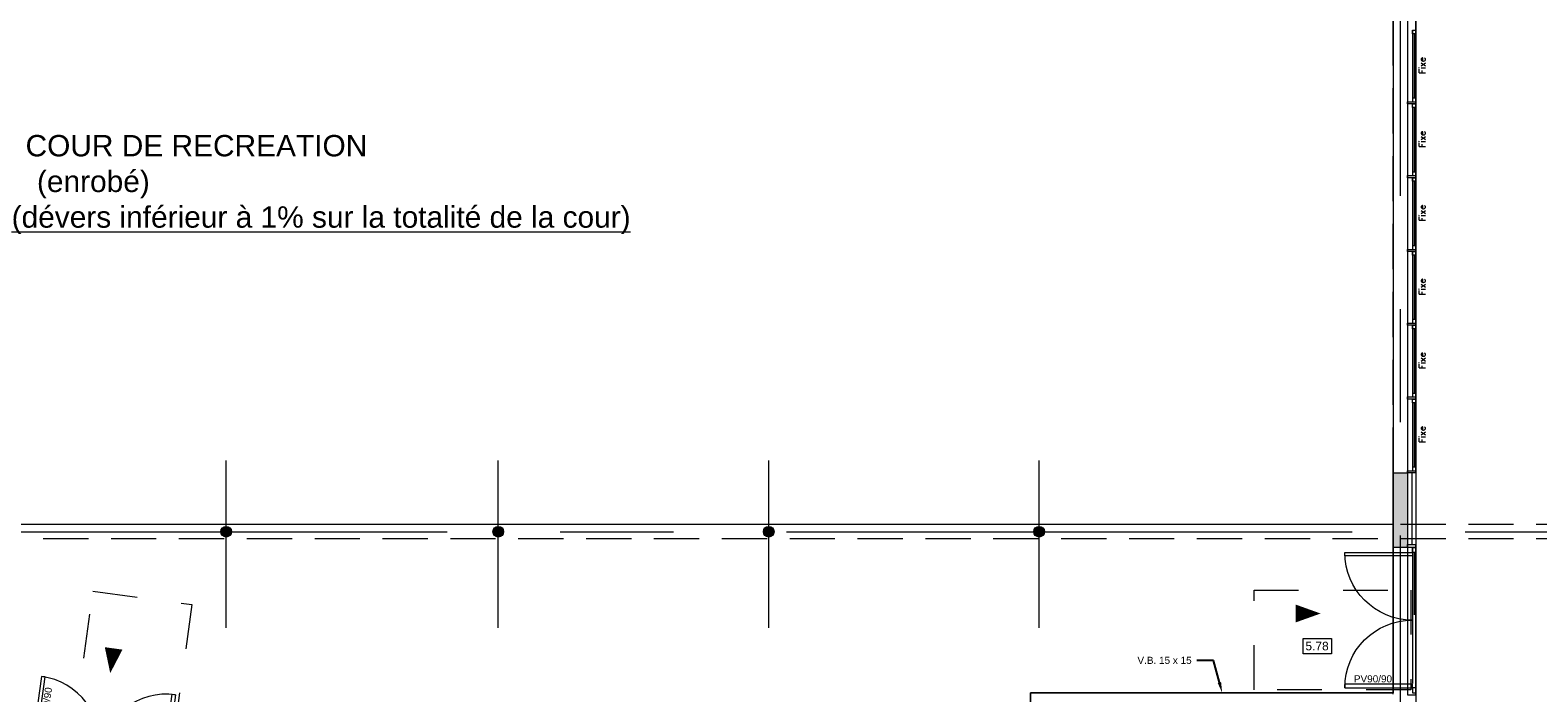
# Model space of a CAD drawing. Header units: metres. Extents: x -27451 to 793200, y -12566 to 75286.
# Tile 8 of 27: x 31488 to 52649, y 3984 to 13279. Entities that reach past the tile are written whole.
import ezdxf
from ezdxf import colors
from ezdxf.entities.mleader import LeaderData, LeaderLine
from ezdxf.math import Vec2, Vec3

# ---------------------------------------------------------------- set-up
doc = ezdxf.new("R2010")
doc.units = ezdxf.units.M
doc.header["$LTSCALE"] = 50
for name, pattern in [('AXES', [50.8, 31.75, -6.35, 6.35, -6.35]), ('CACHE', [9.525, 6.35, -3.175]), ('INTERROMPU', [19.05, 12.7, -6.35]), ('PLURIELLE', [0.5, 0.25, -0.25])]:
    doc.linetypes.add(name, pattern=pattern)
doc.layers.get('0').update_dxf_attribs({"lineweight": 0})
for name, color, linetype, lineweight in [('D-CLDOUB', 2, 'Continuous', 0), ('D-ISOLAT', 104, 'Continuous', 0), ('F-FAIENCE', 10, 'Continuous', 0), ('H-PAROIS', 9, 'Continuous', 0), ('O-MENUISEXT', 1, 'Continuous', 0), ('R-TEXTE1', 7, 'Continuous', 0), ('R-TEXTE2', 1, 'Continuous', 0), ('S-AXESTR', 1, 'AXES', 0), ('S-CHARPENTE', 8, 'Continuous', 0), ('S-ELTVUS', 195, 'Continuous', 0), ('S-MACON', 4, 'Continuous', 0), ('S-POUTRE', 8, 'INTERROMPU', 0)]:
    doc.layers.add(name, color=color, linetype=linetype, lineweight=lineweight)
doc.layers.add('R-ACCESSIBILITE PMR', color=7, linetype='Continuous', lineweight=0, true_color=0x8f23b3)
doc.layers.add('SU-SURHAB', color=21, linetype='Continuous', lineweight=0, plot=False)
doc.layers.add('SU-SURHOB', color=225, linetype='Continuous', lineweight=0, plot=False)
doc.styles.add('AAP Fort', font='swiss.ttf')
doc.styles.add('Cotation', font='Romans.shx')
doc.linetypes.add('ISOLATION', pattern='A,0.00254,-2.54,[134,ltypeshp.shx,S=2.54,R=0,X=-2.54,Y=0],-5.08,[134,ltypeshp.shx,S=2.54,R=180,X=2.54,Y=0],-2.54', length=10.16254)

# ---------------------------------------------------------------- blocks, each defined once
blk = doc.blocks.new('Pext_140')
for points in [[(-197, 0), (-192, 0), (-192, 95), (-197, 95)], [(-7, 0), (-12, 0), (-12, 95), (-7, 95)], [(-204, -5), (-197, -5), (-197, 0), (-204, 0)], [(0, -5), (-7, -5), (-7, 0), (0, 0)]]:
    blk.add_lwpolyline(points, close=True)
for centre, start, end in [((-197, 0), 0, 90), ((-7, 0), 90, 180)]:
    blk.add_arc(centre, 95, start, end)

msp = doc.modelspace()

# ---------------------------------------------------------------- hatches: boundary and pattern name
at = {"layer": 'H-PAROIS', "true_color": 0x002f5f}
h = msp.add_hatch(color=158, dxfattribs=at)
h.dxf.hatch_style = 1
h.paths.add_polyline_path([(50619.13, 7069.27), (50619.13, 6024.27), (50819.13, 6024.27), (50819.13, 7069.27)])
for points in [[(34313.72, 6236.43, 1), (34164.54, 6252.12, 1)], [(38133.72, 6236.43, 1), (37984.54, 6252.12, 1)], [(41928.72, 6236.43, 1), (41779.54, 6252.12, 1)], [(45574.54, 6252.12, 1), (45723.72, 6236.43, 1)]]:
    msp.add_hatch(color=158, dxfattribs=at).paths.add_polyline_path(points)

# ---------------------------------------------------------------- linework, layer by layer
at = {"layer": 'D-CLDOUB'}
msp.add_line((50939.13, 7069.27), (50939.13, 6064.27), dxfattribs=at)
at = {"layer": 'D-ISOLAT', "color": 32, "linetype": 'ISOLATION'}
msp.add_line((50879.13, 7069.27), (50879.13, 6064.27), dxfattribs=at)
at = {"layer": 'F-FAIENCE', "linetype": 'CACHE', "const_width": 30}
msp.add_lwpolyline([(45869.13, 314.27), (45869.13, -1425.73), (50499.13, -1425.73), (50499.13, 3644.27), (50499.13, 3644.27), (50499.13, 3644.27), (50499.13, 3644.27)], dxfattribs=at)
at = {"layer": 'O-MENUISEXT', "ltscale": 250}
for p, q in [((50939.13, 14344.27), (50939.13, 7069.27)), ((50889.13, 13279.27), (50889.13, 12274.27)), ((50914.13, 13229.27), (50914.13, 12324.27)), ((50889.13, 12194.27), (50889.13, 11239.27)), ((50914.13, 12194.27), (50914.13, 11289.27)), ((50889.13, 11209.27), (50889.13, 10204.27)), ((50914.13, 11159.27), (50914.13, 10254.27)), ((50889.13, 10174.27), (50889.13, 9169.27)), ((50914.13, 10124.27), (50914.13, 9219.27)), ((50889.13, 9139.27), (50889.13, 8134.27)), ((50914.13, 9089.27), (50914.13, 8184.27)), ((50889.13, 8054.27), (50889.13, 7099.27)), ((50914.13, 8054.27), (50914.13, 7149.27)), ((50889.13, 6024.27), (50889.13, 5029.27)), ((50914.13, 5954.27), (50914.13, 5079.27))]:
    msp.add_line(p, q, dxfattribs=at)
for points in [[(50939.13, 7069.27), (50939.13, 17449.27), (50819.13, 17449.27), (50819.13, 7069.27)], [(50819.13, 6064.27), (50819.13, 3954.27), (50939.13, 3954.27), (50939.13, 6064.27)]]:
    msp.add_lwpolyline(points, dxfattribs=at)
for points in [[(50889.13, 13279.27), (50939.13, 13279.27), (50939.13, 13229.27), (50889.13, 13229.27)], [(50819.13, 12274.27), (50939.13, 12274.27), (50939.13, 12244.27), (50819.13, 12244.27)], [(50889.13, 12274.27), (50939.13, 12274.27), (50939.13, 12324.27), (50889.13, 12324.27)], [(50889.13, 12244.27), (50939.13, 12244.27), (50939.13, 12194.27), (50889.13, 12194.27)], [(50819.13, 11239.27), (50939.13, 11239.27), (50939.13, 11209.27), (50819.13, 11209.27)], [(50889.13, 11239.27), (50939.13, 11239.27), (50939.13, 11289.27), (50889.13, 11289.27)], [(50889.13, 11209.27), (50939.13, 11209.27), (50939.13, 11159.27), (50889.13, 11159.27)], [(50819.13, 10204.27), (50939.13, 10204.27), (50939.13, 10174.27), (50819.13, 10174.27)], [(50889.13, 10204.27), (50939.13, 10204.27), (50939.13, 10254.27), (50889.13, 10254.27)], [(50889.13, 10174.27), (50939.13, 10174.27), (50939.13, 10124.27), (50889.13, 10124.27)], [(50819.13, 9169.27), (50939.13, 9169.27), (50939.13, 9139.27), (50819.13, 9139.27)], [(50889.13, 9169.27), (50939.13, 9169.27), (50939.13, 9219.27), (50889.13, 9219.27)], [(50889.13, 9139.27), (50939.13, 9139.27), (50939.13, 9089.27), (50889.13, 9089.27)], [(50819.13, 8134.27), (50939.13, 8134.27), (50939.13, 8104.27), (50819.13, 8104.27)], [(50889.13, 8134.27), (50939.13, 8134.27), (50939.13, 8184.27), (50889.13, 8184.27)], [(50889.13, 8104.27), (50939.13, 8104.27), (50939.13, 8054.27), (50889.13, 8054.27)], [(50819.13, 7099.27), (50939.13, 7099.27), (50939.13, 7069.27), (50819.13, 7069.27)], [(50819.13, 7099.27), (50939.13, 7099.27), (50939.13, 7069.27), (50819.13, 7069.27)], [(50889.13, 7099.27), (50939.13, 7099.27), (50939.13, 7149.27), (50889.13, 7149.27)], [(50889.13, 7099.27), (50939.13, 7099.27), (50939.13, 7149.27), (50889.13, 7149.27)], [(50819.13, 6064.27), (50939.13, 6064.27), (50939.13, 6024.27), (50819.13, 6024.27)], [(50819.13, 6064.27), (50939.13, 6064.27), (50939.13, 6024.27), (50819.13, 6024.27)], [(50889.13, 6024.27), (50939.13, 6024.27), (50939.13, 5954.27), (50889.13, 5954.27)]]:
    msp.add_lwpolyline(points, close=True, dxfattribs=at)
at = {"layer": 'R-ACCESSIBILITE PMR', "linetype": 'PLURIELLE', "ltscale": 50}
for points in [[(32369, 5411.45), (33756.04, 5221.44), (33457.46, 3041.8), (32070.41, 3231.81), (32369, 5411.45)], [(50866.98, 5426.15), (50866.98, 4026.15), (48666.98, 4026.15), (48666.98, 5426.15), (50866.98, 5426.15)]]:
    msp.add_lwpolyline(points, dxfattribs=at)
at = {"layer": 'R-TEXTE1'}
msp.add_lwpolyline([(49751.9, 4533.49), (49355.02, 4533.49), (49355.02, 4745.58), (49751.9, 4745.58)], close=True, dxfattribs=at)
at = {"layer": 'R-TEXTE2'}
for points in [[(49600.72, 5096.94, 0, 250, 0), (49250.72, 5096.94, 0, 0, 0)], [(32612.27, 4260.4, 0, 250, 0), (32659.77, 4607.17, 0, 0, 0)]]:
    msp.add_lwpolyline(points, format="xyseb", dxfattribs=at)
at = {"layer": 'S-AXESTR', "ltscale": 5}
for p, q in [((50719.13, 31592.84), (50719.13, -7805.73)), ((34239.13, -7805.73), (34239.13, 7244.27)), ((38059.13, -7805.73), (38059.13, 7244.27)), ((41854.13, -7805.73), (41854.13, 7244.27)), ((45649.13, -7805.73), (45649.13, 7244.27)), ((29404.13, 6244.27), (74869.13, 6244.27))]:
    msp.add_line(p, q, dxfattribs=at)
at = {"layer": 'S-CHARPENTE'}
for centre, radius in [((34239.13, 6244.27), 75), ((34239.13, 6244.27), 67), ((38059.13, 6244.27), 75), ((38059.13, 6244.27), 67), ((41854.13, 6244.27), 75), ((41854.13, 6244.27), 67), ((45649.13, 6244.27), 75), ((45649.13, 6244.27), 67)]:
    msp.add_circle(centre, radius, dxfattribs=at)
at = {"layer": 'S-ELTVUS'}
msp.add_line((50889.13, 5914.27), (50889.13, 4114.27), dxfattribs=at)
at = {"layer": 'S-MACON'}
for p, q in [((50619.13, 7069.27), (50819.13, 7069.27)), ((50619.13, 6024.27), (50619.13, 7069.27)), ((50819.13, 7069.27), (50819.13, 6024.27)), ((50819.13, 6024.27), (50619.13, 6024.27))]:
    msp.add_line(p, q, dxfattribs=at)
at = {"layer": 'S-POUTRE'}
for p, q in [((50619.13, 7069.27), (50619.13, 17449.27)), ((56119.13, 6344.27), (30149.13, 6344.27)), ((56119.13, 6144.27), (30149.13, 6144.27)), ((50619.13, 3964.27), (50619.13, 6024.27))]:
    msp.add_line(p, q, dxfattribs=at)
at = {"layer": 'SU-SURHAB'}
msp.add_lwpolyline([(50819.13, -3665.73), (56099.13, -3665.73), (56099.13, -150.27), (57051.28, -357.76), (57428.71, 1374.27), (56099.13, 1374.27), (56099.13, 6024.27), (55999.13, 6024.27), (55999.13, 17424.27), (56099.13, 17424.27), (56099.13, 18637.1), (54299.13, 18637.1), (54299.13, 17889.82), (54109.13, 17889.82), (54109.13, 18777.1), (50939.13, 18777.1), (50939.13, 3644.27), (50819.13, 3644.27)], close=True, dxfattribs=at)
msp.add_lwpolyline([(30299.13, 3732.81), (38179.13, 2653.36), (38179.13, -6925.73), (45529.13, -6925.73), (45529.13, 3984.27), (50619.13, 3984.27), (50619.13, 3984.27), (50619.13, 6024.27), (50619.13, 6064.27), (50619.13, 6344.27), (30299.13, 6344.27), (30299.13, 3732.81)], dxfattribs=at)
at = {"layer": 'SU-SURHOB'}
msp.add_lwpolyline([(20585.44, 18217.1), (35446.74, 18217.1), (35641.31, 19358.57), (38058.21, 19358.57), (38058.21, 18217.1), (50619.13, 18217.1), (50619.13, 3984.27), (45529.13, 3984.27), (45529.13, -6925.73), (50839.13, -6925.73), (50839.13, -3785.73), (56099.13, -3785.73)], dxfattribs=at)

# ---------------------------------------------------------------- block references
at = {"layer": 'O-MENUISEXT', "yscale": 10, "zscale": 10}
for p, xscale, rotation in [((50889.13, 3984.27), -10, 89.9999999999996), ((33469.92, 3005.75), 10, 352.1998121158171)]:
    msp.add_blockref('Pext_140', p, dxfattribs=dict(at, xscale=xscale, rotation=rotation))

# ---------------------------------------------------------------- texts
at = {"layer": 'O-MENUISEXT', "insert": (50335.38, 4179.76), "char_height": 100, "width": 900, "attachment_point": 5, "style": 'AAP Fort'}
msp.add_mtext('PV90/90', dxfattribs=at)
at = {"layer": 'O-MENUISEXT', "insert": (31711.6, 3795.6), "char_height": 100, "width": 900, "attachment_point": 5, "rotation": 82.199812, "style": 'AAP Fort'}
msp.add_mtext('PV90/90', dxfattribs=at)
at = {"layer": 'R-TEXTE1', "char_height": 90, "attachment_point": 1, "rotation": 90, "style": 'Cotation'}
for insert in [(50981.63, 12666.85), (50981.63, 11631.85), (50981.63, 10596.85), (50981.63, 9561.85), (50981.63, 8526.85), (50981.63, 7491.85)]:
    msp.add_mtext_dynamic_manual_height_columns('{\\W1;Fixe}', width=79.3871, gutter_width=12.5, heights=[0], dxfattribs=dict(at, insert=insert))
at = {"layer": 'R-TEXTE1', "insert": (49550.61, 4639.54), "char_height": 120, "width": 512.6868, "attachment_point": 5, "rotation": 0.000003, "style": 'AAP Fort'}
msp.add_mtext('5.78', dxfattribs=at)
at = {"layer": 'R-TEXTE2', "insert": (31158.13, 11113.78), "char_height": 300, "width": 10052.1806, "attachment_point": 4, "style": 'AAP Fort'}
msp.add_mtext('\\pi265.54;{\\fArial|b0|i0|c0|p34;COUR DE RECREATION\\P\\pi425.43;(enrobé)\\P\\pi70.198;\\L(dévers inférieur à 1% sur la totalité de la cour)}', dxfattribs=at)

# ---------------------------------------------------------------- leaders
at = {"layer": 'R-TEXTE1'}
ml = msp.add_multileader_mtext('Standard', dxfattribs=at)
ml.set_content('V.B. 15 x 15', color=256, style='AAP Fort')
ml.set_leader_properties()
ml.build(insert=Vec2(0, 0))
ml.multileader.update_dxf_attribs({"text_left_attachment_type": 2, "text_right_attachment_type": 2, "dogleg_length": 10, "arrow_head_size": 150})
ctx = ml.context
ctx.base_point, ctx.char_height, ctx.arrow_head_size, ctx.landing_gap_size, ctx.plane_origin = Vec3(46929.51, 4438.58), 100, 150, 100, Vec3(46587.44, 5170.69)
ctx.left_attachment, ctx.right_attachment = 2, 2
notes = []
notes.append((ctx, [(1, (1, 1, 0), (48095.36, 4438.58), (-1, 0), 232.04, [(0, [(48219.13, 3984.27)], 0, [])])]))
ctx.mtext.insert, ctx.mtext.rotation, ctx.mtext.flow_direction = Vec3(47029.51, 4489.97), 6.28318531, 5
for ctx, leaders in notes:
    for number, flags, end, landing, length, lines in leaders:
        leader = LeaderData()
        leader.index, (leader.has_last_leader_line, leader.has_dogleg_vector, leader.attachment_direction) = number, flags
        leader.last_leader_point, leader.dogleg_vector, leader.dogleg_length = Vec3(end), Vec3(landing), length
        for number, points, colour, breaks in lines:
            line = LeaderLine()
            line.index, line.vertices, line.color, line.breaks = number, Vec3.list(points), colors.encode_raw_color(colour), breaks
            leader.lines.append(line)
        ctx.leaders.append(leader)

doc.saveas('drawing.dxf')
